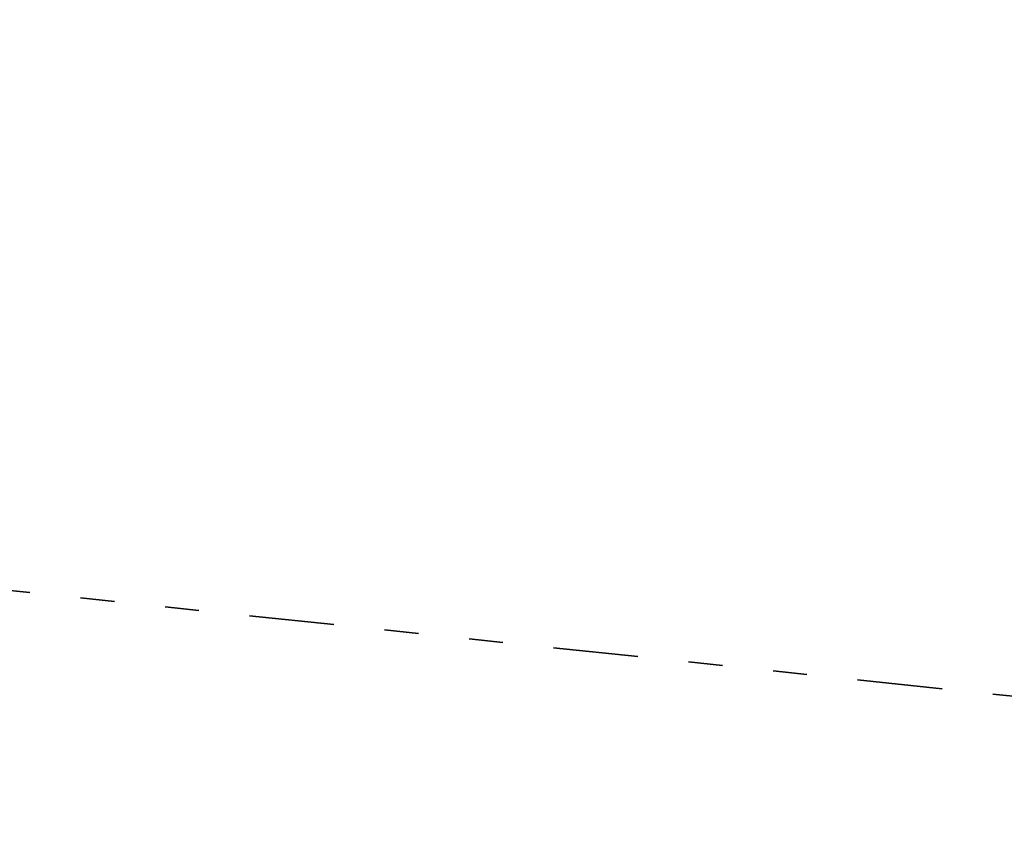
# Model space of a CAD drawing. Header units: metres. Extents: x -1 to 222837, y -2 to 853657.
# Tile 95 of 256: x 110821 to 110850, y 426794 to 426818. Entities that reach past the tile are written whole.
import ezdxf

# ---------------------------------------------------------------- set-up
doc = ezdxf.new("R2010")
doc.units = ezdxf.units.M
doc.header["$XCLIPFRAME"] = 0
doc.linetypes.add('AL-TEKENBLADGRENS', pattern=[11.5, 2.5, -1.5, 1, -1.5, 1, -1.5, 2.5])
doc.layers.add('X-REF', color=7, linetype='Continuous')
doc.layers.add('X-XX-AL-TEKENBLADGRENS-G blad 2', color=7, linetype='AL-TEKENBLADGRENS', lineweight=35)
picture_1 = doc.add_image_def('image1.ecw', size_in_pixel=(400001, 250001))
picture_2 = doc.add_image_def('image2.ecw', size_in_pixel=(120000, 80000))

msp = doc.modelspace()

# ---------------------------------------------------------------- linework, layer by layer
at = {"layer": 'X-XX-AL-TEKENBLADGRENS-G blad 2', "color": 4, "flags": 128}
msp.add_lwpolyline([(110866.058, 426726.9979), (110867.6332, 426741.9561), (110905.5566, 426737.9625), (110911.2384, 426791.9167), (110706.1723, 426813.5118), (110698.9153, 426744.5994)], close=True, dxfattribs=at)

# ---------------------------------------------------------------- pictures from other files: only their frames are drawn
at = {"layer": 'X-REF'}
image = msp.add_image(picture_1, insert=(100000.0001, 424999.9001), size_in_units=(40000, 25000.0375), dxfattribs=at)
image.set_boundary_path([(93497.8255, 208977.5368), (156894.5073, 250000.5)])
image = msp.add_image(picture_2, insert=(109499.5231, 424999.9595), size_in_units=(6001.8618, 4001.2412), dxfattribs=at)
image.dxf.flags = 7

doc.saveas('drawing.dxf')
